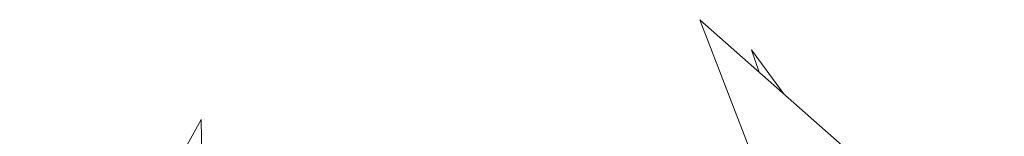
# Model space of a CAD drawing. Header units: metres. Extents: x -14.5 to 13.1, y -18.9 to 3.3.
# Tile 148 of 216: x 9.98936 to 10.0736, y 2.77157 to 2.78155. Entities that reach past the tile are written whole.
import ezdxf

# ---------------------------------------------------------------- set-up
doc = ezdxf.new("R2010")
doc.units = ezdxf.units.M
doc.layers.add('G-IMPT', color=7, linetype='Continuous', lineweight=5)
doc.layers.add('L-PLNT', color=7, linetype='Continuous', lineweight=5, true_color=0x005900)

# ---------------------------------------------------------------- blocks, each defined once
blk = doc.blocks.new('ÁRVORES ORNAMENTAIS - Pequeno e Médio Porte - Ipê-roxo-2940656-CORTE_CALÇADA')
at = {"layer": 'G-IMPT', "color": 253, "true_color": 0xaaaaaa}
for p, q in [((6.381222, 2.744093), (6.366754, 2.781549)), ((6.366754, 2.781549), (6.392811, 2.758528)), ((6.37185, 2.777047), (6.37119, 2.778965)), ((6.37119, 2.778965), (6.373913, 2.775224)), ((6.308572, 2.74477), (6.324089, 2.773004)), ((6.324089, 2.773004), (6.324688, 2.737974))]:
    blk.add_line(p, q, dxfattribs=at)

msp = doc.modelspace()

# ---------------------------------------------------------------- block references
at = {"layer": 'L-PLNT', "color": 253, "true_color": 0xaaaaaa}
msp.add_blockref('ÁRVORES ORNAMENTAIS - Pequeno e Médio Porte - Ipê-roxo-2940656-CORTE_CALÇADA', (3.680789, 0), dxfattribs=at)

doc.saveas('drawing.dxf')
